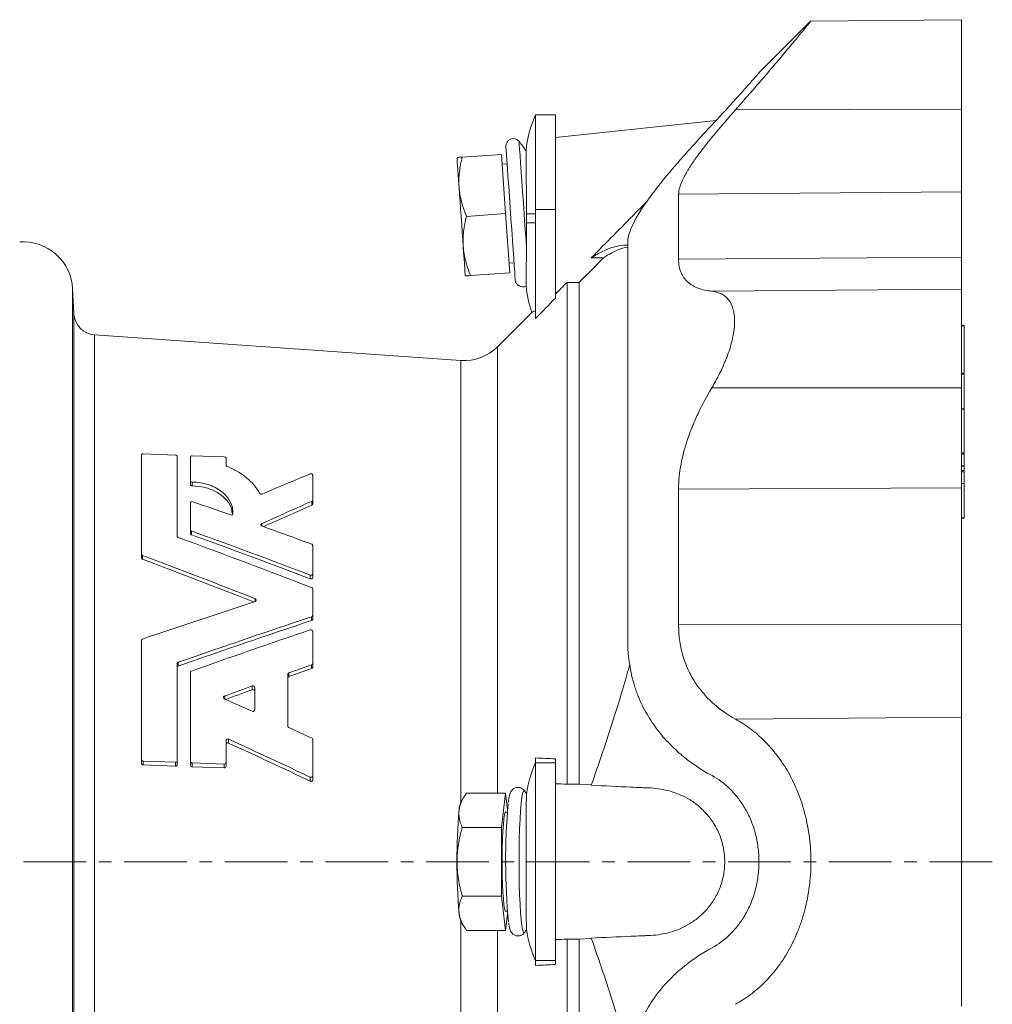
# Model space of a CAD drawing. Header units: millimetres. Extents: x 15 to 811, y -115 to 711.
# Tile 6 of 7: x 188 to 385, y 478 to 677. Entities that reach past the tile are written whole.
import ezdxf

# ---------------------------------------------------------------- set-up
doc = ezdxf.new("R2010")
doc.units = ezdxf.units.MM
doc.linetypes.add('CENTERX2', pattern=[20.32, 12.7, -2.54, 2.54, -2.54])
doc.layers.add('FORMAT', color=7, linetype='Continuous')

msp = doc.modelspace()

# ---------------------------------------------------------------- linework, layer by layer
at = {"color": 7, "linetype": 'Continuous', "lineweight": 15}
for p, q in [((348.05, 676.71), (337.63, 666.29)), ((378.55, 677.04), (348.06, 676.77)), ((296.55, 657.84), (292.55, 657.84)), ((292.55, 638.71), (292.55, 657.84)), ((296.55, 638.71), (296.55, 657.84)), ((285.66, 649.85), (277.75, 649.3)), ((285.66, 649.85), (286.49, 637.88)), ((286.79, 647.93), (285.79, 647.86)), ((292.55, 616.73), (292.55, 638.71)), ((296.55, 620.83), (296.55, 638.71)), ((286.49, 637.88), (278.58, 637.33)), ((286.49, 637.88), (287.33, 625.91)), ((303.78, 628.96), (306.25, 628.96)), ((287.19, 627.91), (288.19, 627.98)), ((287.33, 625.91), (279.42, 625.36)), ((199.35, 617.68), (199.09, 622.71)), ((298.89, 522.68), (298.89, 624)), ((298.89, 624), (301.36, 624)), ((301.36, 522.68), (301.36, 624)), ((291.8, 617.95), (284.86, 611.01)), ((379.06, 615.27), (378.55, 615.27)), ((379.06, 605.66), (379.06, 615.21)), ((277.48, 608.25), (203.53, 613.43)), ((379.06, 598.48), (379.06, 605.46)), ((379.06, 598.47), (378.55, 598.47)), ((379.06, 589.56), (379.06, 598.41)), ((212.99, 569.14), (212.99, 589.14)), ((213.35, 589.37), (219.83, 589.13)), ((220.19, 588.87), (220.19, 572.77)), ((222.85, 583.97), (222.85, 588.77)), ((223.21, 589), (229.69, 588.76)), ((230.05, 588.5), (230.05, 587.08)), ((379.06, 586.97), (379.06, 589.3)), ((378.55, 586.91), (379.06, 586.91)), ((379.06, 586.01), (379.06, 586.9)), ((247.55, 585.08), (247.55, 580.02)), ((379.06, 583.42), (379.06, 585.75)), ((222.85, 583.97), (222.85, 583.18)), ((378.55, 583.37), (379.06, 583.37)), ((379.06, 576.48), (379.06, 583.35)), ((222.85, 574.08), (222.85, 579.48)), ((247.55, 580.02), (247.55, 579.25)), ((378.55, 576.37), (379.06, 576.37)), ((222.85, 574.08), (222.85, 573.32)), ((247.55, 570.89), (247.55, 565.16)), ((212.99, 569.14), (212.99, 568.38)), ((247.55, 565.16), (247.55, 564.4)), ((247.55, 562.08), (247.55, 556.77)), ((247.55, 556.77), (247.55, 556.02)), ((247.55, 553.52), (247.55, 547.1)), ((212.99, 527.75), (212.99, 551.7)), ((220.19, 546.99), (220.19, 527.48)), ((247.55, 547.1), (247.55, 546.34)), ((222.85, 527.39), (222.85, 545.23)), ((242.51, 544.87), (242.51, 534.45)), ((235.85, 542.19), (235.85, 537.71)), ((230.05, 531.46), (230.05, 527.12)), ((247.55, 531.68), (247.55, 524.44)), ((212.99, 527.75), (212.99, 526.96)), ((219.83, 527.12), (213.35, 527.36)), ((220.19, 527.48), (220.19, 526.69)), ((222.85, 527.39), (222.85, 526.59)), ((229.69, 526.76), (223.21, 527)), ((230.05, 527.12), (230.05, 526.32)), ((292.55, 527.02), (292.55, 527.98)), ((292.55, 487.06), (292.55, 527.02)), ((296.55, 527.02), (296.55, 527.8)), ((296.55, 487.06), (296.55, 527.02)), ((213.35, 526.57), (219.83, 526.33)), ((223.21, 526.2), (229.69, 525.96)), ((247.55, 524.44), (247.55, 523.63)), ((286.49, 520.9), (278.58, 520.9)), ((286.49, 520.9), (285.66, 513.97)), ((286.9, 517.54), (286.49, 520.9)), ((290.33, 521.29), (290.31, 521.33)), ((301.36, 522.68), (298.89, 522.68)), ((303.81, 522.57), (301.36, 522.68)), ((278.01, 520.01), (277.41, 518.95)), ((286.86, 517.04), (286.49, 517.04)), ((285.66, 513.97), (277.75, 513.97)), ((285.66, 513.97), (285.66, 500.11)), ((285.66, 500.11), (277.75, 500.11)), ((285.66, 500.11), (286.49, 493.18)), ((286.49, 497.04), (286.86, 497.04)), ((277.41, 495.13), (278.02, 494.07)), ((286.49, 493.18), (286.9, 496.54)), ((286.49, 493.18), (278.58, 493.18)), ((298.89, 491.4), (301.36, 491.4)), ((298.89, 390.08), (298.89, 491.4)), ((301.36, 491.4), (303.81, 491.51)), ((301.36, 390.08), (301.36, 491.4)), ((292.55, 486.1), (292.55, 487.06)), ((296.55, 486.28), (296.55, 487.06))]:
    msp.add_line(p, q, dxfattribs=at)
at = {"color": 8, "linetype": 'Continuous', "lineweight": 0}
for p, q in [((378.55, 658.99), (332.87, 658.81)), ((378.55, 642.31), (321.41, 641.84)), ((296.55, 638.71), (292.55, 638.71)), ((290.72, 637.84), (292.55, 637.84)), ((290.72, 636.04), (292.55, 636.04)), ((378.55, 629.11), (321.41, 628.69)), ((199.09, 622.71), (199.09, 391.37)), ((378.55, 622.66), (328.11, 622.22)), ((199.35, 396.4), (199.35, 617.68)), ((379.06, 615.21), (378.55, 615.21)), ((203.53, 613.43), (203.53, 400.66)), ((284.86, 520.9), (284.86, 611.01)), ((277.48, 519.07), (277.48, 608.25)), ((379.06, 605.66), (378.55, 605.66)), ((379.06, 605.46), (378.55, 605.46)), ((378.55, 602.72), (328.11, 602.69)), ((379.06, 598.41), (378.55, 598.41)), ((379.06, 589.56), (378.55, 589.56)), ((379.06, 589.3), (378.55, 589.3)), ((379.06, 586.97), (378.55, 586.97)), ((379.06, 586.01), (378.55, 586.01)), ((379.06, 585.75), (378.55, 585.75)), ((223.22, 583.69), (223.22, 582.91)), ((378.55, 582.53), (321.41, 582.26)), ((379.06, 583.42), (378.55, 583.42)), ((247.39, 579.8), (247.39, 579.03)), ((237.27, 575.28), (237.27, 574.81)), ((379.06, 576.48), (378.55, 576.48)), ((223.07, 573.81), (223.07, 573.05)), ((213.22, 568.86), (213.22, 568.1)), ((247.06, 564.9), (247.06, 564.14)), ((235.92, 560.14), (235.92, 559.56)), ((247.33, 556.48), (247.33, 555.73)), ((378.55, 555.03), (321.41, 554.86)), ((220.42, 547.3), (220.42, 546.54)), ((247.33, 546.8), (247.33, 546.04)), ((242.74, 545.17), (242.74, 544.41)), ((235.36, 542.53), (235.36, 541.77)), ((229.79, 540.51), (229.79, 539.86)), ((378.55, 536.19), (332.87, 535.83)), ((230.55, 531.78), (230.55, 531)), ((213.35, 527.36), (213.35, 526.57)), ((219.83, 527.12), (219.83, 526.33)), ((223.21, 527), (223.21, 526.2)), ((296.55, 527.02), (292.55, 527.02)), ((229.69, 526.76), (229.69, 525.96)), ((247.06, 524.1), (247.06, 523.3)), ((277.48, 405.83), (277.48, 495.01)), ((284.86, 403.07), (284.86, 493.18)), ((296.55, 487.06), (292.55, 487.06))]:
    msp.add_line(p, q, dxfattribs=at)
at = {"color": 7, "linetype": 'Continuous', "lineweight": 15, "flags": 128}
for points in [[(328.98, 656.69), (313.75, 655.09), (296.55, 653.28)], [(286.55, 651.42), (286.56, 651.24), (286.6, 650.69), (286.66, 649.8), (286.75, 648.58), (286.85, 647.07), (286.97, 645.32), (287.11, 643.36), (287.26, 641.26), (287.41, 639.07), (287.57, 636.84), (287.72, 634.65), (287.87, 632.54), (288, 630.59), (288.13, 628.83), (288.23, 627.33), (288.32, 626.11), (288.38, 625.22), (288.42, 624.67), (288.43, 624.49)], [(276.68, 649.23), (276.68, 649.12), (276.71, 648.82), (276.74, 648.32), (276.79, 647.62), (276.85, 646.75), (276.92, 645.72), (277, 644.54), (277.1, 643.24)], [(277.1, 643.24), (277.19, 641.84), (277.3, 640.35), (277.4, 638.82), (277.51, 637.26), (277.62, 635.69), (277.73, 634.16), (277.83, 632.67), (277.93, 631.27)], [(277.93, 631.27), (278.02, 629.97), (278.11, 628.79), (278.18, 627.76), (278.24, 626.89), (278.29, 626.2), (278.32, 625.69), (278.34, 625.39), (278.35, 625.29)], [(286.49, 517.04), (286.39, 516.94), (286.26, 516.49), (286.14, 515.7), (286.04, 514.6), (285.94, 513.22), (285.87, 511.62), (285.82, 509.86), (285.8, 507.99), (285.8, 506.09), (285.82, 504.22), (285.87, 502.46), (285.94, 500.86), (286.04, 499.48), (286.14, 498.38), (286.26, 497.59), (286.39, 497.14), (286.49, 497.04)]]:
    msp.add_lwpolyline(points, dxfattribs=at)
at = {"color": 8, "linetype": 'Continuous', "lineweight": 0, "flags": 128}
for points in [[(289.21, 652.47), (289.22, 652.29), (289.26, 651.74), (289.32, 650.86), (289.41, 649.64), (289.51, 648.14), (289.64, 646.38), (289.77, 644.41), (289.92, 642.28), (290.08, 640.05), (290.24, 637.77), (290.4, 635.49), (290.55, 633.29), (290.7, 631.21)], [(290.31, 521.33), (290.24, 521.4), (290.08, 521.27), (289.92, 520.79), (289.77, 519.95), (289.64, 518.79), (289.51, 517.33), (289.41, 515.6), (289.32, 513.66), (289.26, 511.55), (289.22, 509.32), (289.21, 507.04), (289.22, 504.76), (289.26, 502.53), (289.32, 500.42), (289.41, 498.48), (289.51, 496.75), (289.64, 495.29), (289.77, 494.13), (289.92, 493.29), (290.08, 492.81), (290.24, 492.69), (290.31, 492.75)]]:
    msp.add_lwpolyline(points, dxfattribs=at)
at = {"color": 7, "linetype": 'Continuous', "lineweight": 15}
for centre, radius, start, end in [((311.8, 648.84), 21.25, 154.9424, 175.4389), ((288.04, 651.53), 1.5, 39.0063, 184), ((269.76, 636.71), 25.03, 33.5147, 39.0063), ((189.1, 622.18), 10, 3, 94), ((289.93, 624.59), 1.5, 184, 298.3513), ((311.8, 625.04), 21.25, 184.6713, 199.5332), ((203.84, 617.91), 4.5, 183, 266), ((278.14, 617.73), 9.5, 266, 315), ((311.8, 518.04), 21.25, 154.9424, 172.8656), ((269.76, 507.04), 25.03, 33.0786, 34.806), ((281.6, 517.29), 4.5, 158.2884, 178.1299), ((377.93, 508.17), 101.26, 174.75, 180.6375), ((414.55, 507.15), 128.06, 174.802, 185.523), ((377.93, 505.91), 101.26, 179.3625, 185.25), ((281.6, 496.8), 4.5, 181.8701, 201.7116), ((269.76, 507.04), 25.03, 325.194, 326.9183), ((311.8, 496.04), 21.25, 187.1344, 205.0576)]:
    msp.add_arc(centre, radius, start, end, dxfattribs=at)
for centre, major_axis, ratio, start_param, end_param in [((176.42, 496.6), (170.61, 101.81), 0.238192, 1.007649, 1.068099), ((238.31, 522.46), (254.02, -94.6), 0.180078, 1.666734, 1.696569), ((188.92, 496.69), (169.25, 101), 0.238192, 1.080588, 1.142883), ((189.19, 496.83), (166.89, 99.58), 0.238192, 1.077083, 1.138138), ((238.31, 522.46), (254.02, -94.6), 0.180078, 1.602325, 1.641623), ((218.95, 522.66), (257.28, -95.82), 0.180078, 1.52853, 1.621754), ((219.58, 522.43), (253.56, -94.43), 0.180078, 1.529414, 1.624001), ((211.8, 522.73), (258.49, -96.26), 0.180078, 1.500173, 1.604493), ((192.43, 522.93), (261.75, -97.48), 0.180078, 1.471233, 1.558454), ((193.06, 522.7), (258.02, -96.09), 0.180078, 1.472238, 1.559753), ((192.43, 491.15), (261.75, 97.48), 0.180078, 1.337308, 1.424529), ((211.8, 491.35), (258.49, 96.26), 0.180078, 1.366248, 1.470569), ((212.43, 491.58), (254.76, 94.87), 0.180078, 1.366716, 1.472554), ((218.95, 491.42), (257.28, 95.82), 0.180078, 1.394605, 1.487829), ((238.31, 491.62), (254.02, 94.6), 0.180078, 1.468401, 1.486458), ((238.94, 491.85), (250.29, 93.21), 0.180078, 1.470389, 1.488714), ((238.31, 491.62), (254.02, 94.6), 0.180078, 1.515446, 1.537327), ((238.94, 491.85), (250.29, 93.21), 0.180078, 1.518134, 1.540342), ((130.63, 523.56), (272.16, -101.36), 0.180078, 1.243694, 1.265707), ((130.63, 523.56), (272.16, -101.36), 0.180078, 1.195648, 1.214208), ((111.26, 523.76), (275.42, -102.57), 0.180078, 1.123442, 1.190896), ((111.89, 523.53), (271.69, -101.18), 0.180078, 1.118342, 1.186885)]:
    msp.add_ellipse(centre, major_axis=major_axis, ratio=ratio, start_param=start_param, end_param=end_param, dxfattribs=at)
for points, knots in [([(332.87, 658.81), (333.69, 659.74), (335.34, 661.61), (337.7, 664.32), (339.95, 666.94), (342.18, 669.57), (344.29, 672.1), (346.11, 674.31), (347.41, 675.9), (348.07, 676.71), (348.06, 676.7), (348.06, 676.7)], [0, 0, 0, 0, 0.101138, 0.202256, 0.307235, 0.412179, 0.539193, 0.669478, 0.79667, 0.928713, 1, 1, 1, 1]), ([(378.55, 677.04), (378.55, 677.04), (378.55, 676.91), (378.55, 676.39), (378.55, 676.01), (378.55, 675.02), (378.55, 674.41), (378.55, 673), (378.55, 672.21), (378.55, 670.48), (378.55, 669.54), (378.55, 667.57), (378.55, 666.54), (378.55, 664.43), (378.55, 663.35), (378.55, 661.17), (378.55, 660.08), (378.55, 658.99)], [0, 0, 0, 0, 0.125, 0.125, 0.25, 0.25, 0.375, 0.375, 0.5, 0.5, 0.625, 0.625, 0.75, 0.75, 0.875, 0.875, 1, 1, 1, 1]), ([(337.63, 666.29), (337.63, 666.29), (337.57, 666.21), (337.37, 665.99), (337.3, 665.9), (337.1, 665.69), (336.99, 665.56), (336.62, 665.13), (336.32, 664.79), (335.79, 664.2), (335.6, 663.98), (335.2, 663.54), (334.99, 663.3), (334.34, 662.57), (333.87, 662.04), (333.11, 661.2), (332.85, 660.91), (332.31, 660.32), (332.04, 660.01), (330.65, 658.48), (329.45, 657.18), (328.17, 655.82)], [0, 0, 0, 0, 0.125, 0.125, 0.1875, 0.1875, 0.25, 0.25, 0.375, 0.375, 0.4375, 0.4375, 0.5, 0.5, 0.625, 0.625, 0.6875, 0.6875, 0.75, 0.75, 1, 1, 1, 1]), ([(321.41, 641.84), (321.41, 642.66), (321.74, 643.7), (322.51, 645.25), (322.68, 645.57), (323.05, 646.23), (323.25, 646.57), (323.9, 647.61), (324.38, 648.33), (325.17, 649.46), (325.45, 649.84), (326.03, 650.61), (326.33, 651), (327.25, 652.19), (327.89, 652.99), (329.9, 655.43), (331.34, 657.1), (332.87, 658.81)], [0, 0, 0, 0, 0.25, 0.25, 0.3125, 0.3125, 0.375, 0.375, 0.5, 0.5, 0.5625, 0.5625, 0.625, 0.625, 0.75, 0.75, 1, 1, 1, 1]), ([(378.55, 642.31), (378.55, 643.01), (378.55, 643.91), (378.55, 646.09), (378.55, 647.38), (378.55, 650.26), (378.55, 651.86), (378.55, 655.29), (378.55, 657.12), (378.55, 658.99)], [0, 0, 0, 0, 0.25, 0.25, 0.5, 0.5, 0.75, 0.75, 1, 1, 1, 1]), ([(328.17, 655.82), (325.95, 653.44), (323.84, 651.12), (321.36, 648.29), (320.87, 647.73), (319.92, 646.62), (319.45, 646.06), (318.09, 644.42), (317.23, 643.35), (315.66, 641.28), (314.93, 640.28), (313.96, 638.84), (313.66, 638.36), (313.23, 637.67), (313.1, 637.44), (312.84, 636.99), (312.72, 636.77), (311.67, 634.82), (311.17, 633.35), (311.17, 632.18)], [0, 0, 0, 0, 0.25, 0.25, 0.3125, 0.3125, 0.375, 0.375, 0.5, 0.5, 0.625, 0.625, 0.6875, 0.6875, 0.71875, 0.71875, 0.75, 0.75, 1, 1, 1, 1]), ([(290.62, 650.53), (290.62, 650.54), (290.62, 650.6), (290.62, 650.36), (290.63, 649.78), (290.63, 648.79), (290.64, 647.47), (290.65, 645.86), (290.67, 643.98), (290.69, 641.36), (290.71, 639.21), (290.72, 637.84)], [0, 0, 0, 0, 0.0083646, 0.1225939, 0.2336842, 0.3480008, 0.4590044, 0.5732384, 0.6840472, 0.7980803, 1, 1, 1, 1]), ([(277.75, 649.3), (277.42, 649.28), (277.15, 649.26), (276.78, 649.23), (276.68, 649.23), (276.68, 649.23)], [0, 0, 0, 0, 0.5, 0.5, 1, 1, 1, 1]), ([(277.1, 643.24), (277.06, 643.75), (277.05, 644.26), (277.08, 645.28), (277.11, 645.78), (277.29, 647.3), (277.49, 648.3), (277.75, 649.3)], [0, 0, 0, 0, 0.25, 0.25, 0.5, 0.5, 1, 1, 1, 1]), ([(278.58, 637.33), (278.19, 638.29), (277.85, 639.25), (277.34, 641.22), (277.17, 642.22), (277.1, 643.24)], [0, 0, 0, 0, 0.5, 0.5, 1, 1, 1, 1]), ([(378.55, 642.31), (378.55, 640.61), (378.55, 638.65), (378.55, 634.24), (378.55, 631.79), (378.55, 629.11)], [0, 0, 0, 0, 0.5, 0.5, 1, 1, 1, 1]), ([(303.78, 628.96), (306.75, 631.98), (310.48, 635.75), (314.22, 639.53), (314.97, 640.29)], [0, 0, 0, 0, 0.798711, 1, 1, 1, 1]), ([(321.41, 641.84), (321.41, 640.14), (321.41, 638.19), (321.41, 633.8), (321.41, 631.35), (321.41, 628.69)], [0, 0, 0, 0, 0.5, 0.5, 1, 1, 1, 1]), ([(277.93, 631.27), (277.9, 631.78), (277.89, 632.29), (277.91, 633.31), (277.95, 633.81), (278.13, 635.33), (278.33, 636.33), (278.58, 637.33)], [0, 0, 0, 0, 0.25, 0.25, 0.5, 0.5, 1, 1, 1, 1]), ([(290.7, 631.21), (290.7, 631.98), (290.7, 632.77), (290.71, 633.98), (290.71, 634.38), (290.72, 635.21), (290.72, 635.62), (290.72, 636.04)], [0, 0, 0, 0, 0.5, 0.5, 0.75, 0.75, 1, 1, 1, 1]), ([(311.17, 551.44), (311.17, 555.92), (311.17, 560.37), (311.17, 569.13), (311.17, 573.43), (311.17, 581.8), (311.17, 585.86), (311.17, 593.66), (311.17, 597.39), (311.17, 604.47), (311.17, 607.8), (311.17, 614.01), (311.17, 616.89), (311.17, 622.14), (311.17, 624.51), (311.17, 628.74), (311.17, 630.59), (311.17, 632.18)], [0, 0, 0, 0, 0.125, 0.125, 0.25, 0.25, 0.375, 0.375, 0.5, 0.5, 0.625, 0.625, 0.75, 0.75, 0.875, 0.875, 1, 1, 1, 1]), ([(279.42, 625.36), (279.03, 626.32), (278.69, 627.28), (278.18, 629.25), (278, 630.25), (277.93, 631.27)], [0, 0, 0, 0, 0.5, 0.5, 1, 1, 1, 1]), ([(290.63, 623.31), (290.63, 623.3), (290.63, 623.25), (290.63, 623.58), (290.64, 624.29), (290.65, 625.41), (290.66, 626.91), (290.68, 628.8), (290.69, 630.37), (290.7, 631.21)], [0, 0, 0, 0, 0.051446, 0.205547, 0.356606, 0.512184, 0.664175, 0.821251, 1, 1, 1, 1]), ([(311.04, 631.49), (310.81, 631.5), (309.93, 631.56), (308.28, 631.17), (306.1, 630.37), (304.55, 629.43), (303.78, 628.96)], [0, 0, 0, 0, 0.105503, 0.400142, 0.700068, 1, 1, 1, 1]), ([(306.25, 628.96), (307.37, 629.64), (309.08, 630.69), (310.63, 631.01), (311.17, 631.12)], [0, 0, 0, 0, 0.652947, 1, 1, 1, 1]), ([(328.11, 622.22), (327.13, 622.32), (326.23, 622.51), (325.01, 622.96), (324.63, 623.14), (324.1, 623.45), (323.92, 623.56), (323.6, 623.8), (323.44, 623.92), (322.69, 624.59), (322.22, 625.23), (321.74, 626.39), (321.62, 626.8), (321.46, 627.7), (321.41, 628.18), (321.41, 628.69)], [0, 0, 0, 0, 0.25, 0.25, 0.375, 0.375, 0.4375, 0.4375, 0.5, 0.5, 0.75, 0.75, 0.875, 0.875, 1, 1, 1, 1]), ([(378.55, 622.66), (378.55, 622.78), (378.55, 623), (378.55, 623.66), (378.55, 624.1), (378.55, 625.19), (378.55, 625.84), (378.55, 627.34), (378.55, 628.19), (378.55, 629.11)], [0, 0, 0, 0, 0.25, 0.25, 0.5, 0.5, 0.75, 0.75, 1, 1, 1, 1]), ([(279.42, 625.36), (279.1, 625.34), (278.82, 625.32), (278.45, 625.29), (278.35, 625.29), (278.35, 625.29)], [0, 0, 0, 0, 0.5, 0.5, 1, 1, 1, 1]), ([(328.11, 602.69), (328.79, 603.84), (329.41, 605.01), (330.25, 606.76), (330.51, 607.35), (330.88, 608.23), (331, 608.53), (331.23, 609.12), (331.34, 609.41), (331.84, 610.86), (332.16, 611.99), (332.43, 613.35), (332.48, 613.62), (332.56, 614.15), (332.6, 614.41), (332.68, 615.18), (332.71, 615.68), (332.71, 616.61), (332.69, 617.06), (332.58, 617.9), (332.5, 618.31), (332.17, 619.42), (331.86, 620.04), (331.34, 620.67), (331.24, 620.79), (331.01, 621.01), (330.89, 621.12), (330.53, 621.41), (330.26, 621.57), (329.42, 621.99), (328.79, 622.15), (328.11, 622.22)], [0, 0, 0, 0, 0.125, 0.125, 0.1875, 0.1875, 0.21875, 0.21875, 0.25, 0.25, 0.375, 0.375, 0.40625, 0.40625, 0.4375, 0.4375, 0.5, 0.5, 0.5625, 0.5625, 0.625, 0.625, 0.75, 0.75, 0.78125, 0.78125, 0.8125, 0.8125, 0.875, 0.875, 1, 1, 1, 1]), ([(378.55, 622.66), (378.55, 622.59), (378.55, 622.41), (378.55, 621.83), (378.55, 621.43), (378.55, 620.39), (378.55, 619.75), (378.55, 618.26), (378.55, 617.4), (378.55, 615.5), (378.55, 614.46), (378.55, 612.26), (378.55, 611.1), (378.55, 608.73), (378.55, 607.51), (378.55, 605.1), (378.55, 603.89), (378.55, 602.72)], [0, 0, 0, 0, 0.125, 0.125, 0.25, 0.25, 0.375, 0.375, 0.5, 0.5, 0.625, 0.625, 0.75, 0.75, 0.875, 0.875, 1, 1, 1, 1]), ([(292.55, 618.32), (292.36, 618.22), (291.97, 618.02), (291.77, 617.93), (291.8, 617.94), (291.81, 617.95)], [0, 0, 0, 0, 0.424643, 0.849465, 1, 1, 1, 1]), ([(379.06, 615.26), (379.06, 615.27), (379.06, 615.27), (379.06, 615.25), (379.06, 615.23), (379.06, 615.21)], [0, 0, 0, 0, 0.125129, 0.579632, 1, 1, 1, 1]), ([(379.06, 605.66), (379.06, 605.64), (379.06, 605.6), (379.06, 605.53), (379.06, 605.49), (379.06, 605.46)], [0, 0, 0, 0, 0.5, 0.5, 1, 1, 1, 1]), ([(328.11, 602.69), (327.13, 601.04), (326.23, 599.37), (325.01, 596.83), (324.63, 595.97), (324.1, 594.68), (323.92, 594.25), (323.6, 593.38), (323.44, 592.94), (322.69, 590.76), (322.22, 589.03), (321.74, 586.47), (321.62, 585.61), (321.46, 583.92), (321.41, 583.08), (321.41, 582.26)], [0, 0, 0, 0, 0.25, 0.25, 0.375, 0.375, 0.4375, 0.4375, 0.5, 0.5, 0.75, 0.75, 0.875, 0.875, 1, 1, 1, 1]), ([(378.55, 602.72), (378.55, 600.96), (378.55, 599.19), (378.55, 595.68), (378.55, 593.94), (378.55, 590.52), (378.55, 588.84), (378.55, 585.6), (378.55, 584.03), (378.55, 582.53)], [0, 0, 0, 0, 0.25, 0.25, 0.5, 0.5, 0.75, 0.75, 1, 1, 1, 1]), ([(379.06, 598.46), (379.06, 598.46), (379.06, 598.46), (379.06, 598.44), (379.06, 598.42), (379.06, 598.41)], [0, 0, 0, 0, 0.342463, 0.678321, 1, 1, 1, 1]), ([(212.99, 589.14), (212.99, 589.2), (213.03, 589.26), (213.16, 589.35), (213.25, 589.37), (213.35, 589.37)], [0, 0, 0, 0, 0.5, 0.5, 1, 1, 1, 1]), ([(219.83, 589.13), (219.93, 589.13), (220.03, 589.09), (220.16, 589), (220.19, 588.93), (220.19, 588.87)], [0, 0, 0, 0, 0.5, 0.5, 1, 1, 1, 1]), ([(222.85, 588.77), (222.85, 588.84), (222.89, 588.9), (223.02, 588.98), (223.11, 589.01), (223.21, 589)], [0, 0, 0, 0, 0.5, 0.5, 1, 1, 1, 1]), ([(229.69, 588.76), (229.79, 588.76), (229.88, 588.73), (230.01, 588.63), (230.05, 588.57), (230.05, 588.5)], [0, 0, 0, 0, 0.5, 0.5, 1, 1, 1, 1]), ([(379.06, 589.56), (379.06, 589.53), (379.06, 589.48), (379.06, 589.38), (379.06, 589.33), (379.06, 589.3)], [0, 0, 0, 0, 0.5, 0.5, 1, 1, 1, 1]), ([(230.05, 587.08), (230.05, 587.04), (230.07, 586.99), (230.13, 586.91), (230.18, 586.88), (230.24, 586.85)], [0, 0, 0, 0, 0.5, 0.5, 1, 1, 1, 1]), ([(230.24, 586.85), (231, 586.55), (231.7, 586.2), (232.69, 585.62), (233.01, 585.42), (233.63, 585), (233.92, 584.77), (234.77, 584.07), (235.27, 583.58), (236.15, 582.54), (236.53, 581.99), (236.85, 581.41)], [0, 0, 0, 0, 0.25, 0.25, 0.375, 0.375, 0.5, 0.5, 0.75, 0.75, 1, 1, 1, 1]), ([(379.06, 586.97), (379.06, 586.95), (379.06, 586.92), (379.06, 586.92), (379.06, 586.92)], [0, 0, 0, 0, 0.540724, 1, 1, 1, 1]), ([(247, 585.32), (247.05, 585.34), (247.12, 585.35), (247.25, 585.35), (247.31, 585.34), (247.43, 585.29), (247.47, 585.25), (247.54, 585.17), (247.55, 585.13), (247.55, 585.08)], [0, 0, 0, 0, 0.25, 0.25, 0.5, 0.5, 0.75, 0.75, 1, 1, 1, 1]), ([(379.06, 586.01), (379.06, 585.98), (379.06, 585.93), (379.06, 585.83), (379.06, 585.78), (379.06, 585.75)], [0, 0, 0, 0, 0.5, 0.5, 1, 1, 1, 1]), ([(223.22, 583.69), (223.13, 583.69), (223.03, 583.73), (222.89, 583.83), (222.85, 583.9), (222.85, 583.97)], [0, 0, 0, 0, 0.5, 0.5, 1, 1, 1, 1]), ([(222.85, 583.18), (222.85, 583.12), (222.89, 583.05), (223.03, 582.94), (223.13, 582.91), (223.22, 582.91)], [0, 0, 0, 0, 0.5, 0.5, 1, 1, 1, 1]), ([(231.43, 577.28), (231.44, 577.48), (231.44, 577.69), (231.41, 578.1), (231.38, 578.3), (231.25, 578.91), (231.1, 579.31), (230.82, 579.88), (230.71, 580.07), (230.46, 580.44), (230.32, 580.62), (229.88, 581.14), (229.55, 581.46), (228.98, 581.91), (228.77, 582.05), (228.35, 582.32), (227.91, 582.57), (227.44, 582.79), (226.96, 583), (226.71, 583.09), (225.94, 583.34), (225.41, 583.47), (224.33, 583.64), (223.78, 583.69), (223.22, 583.69)], [0, 0, 0, 0, 0.0625, 0.0625, 0.125, 0.125, 0.25, 0.25, 0.3125, 0.3125, 0.375, 0.375, 0.5, 0.5, 0.5625, 0.5625, 0.625, 0.6875, 0.6875, 0.75, 0.75, 0.875, 0.875, 1, 1, 1, 1]), ([(223.22, 582.91), (224.08, 582.84), (225.8, 582.71), (228.16, 581.77), (230, 580.37), (231.13, 578.84), (231.24, 577.78), (231.29, 577.38)], [0, 0, 0, 0, 0.2142034, 0.428404, 0.6439073, 0.8658991, 1, 1, 1, 1]), ([(378.55, 555.03), (378.55, 559.82), (378.55, 564.53), (378.55, 573.73), (378.55, 578.2), (378.55, 582.53)], [0, 0, 0, 0, 0.5, 0.5, 1, 1, 1, 1]), ([(379.06, 583.42), (379.06, 583.4), (379.06, 583.37), (379.06, 583.37), (379.06, 583.37)], [0, 0, 0, 0, 0.5407001, 1, 1, 1, 1]), ([(236.85, 581.41), (236.89, 581.33), (236.97, 581.27), (237.17, 581.22), (237.29, 581.23), (237.37, 581.27)], [0, 0, 0, 0, 0.5, 0.5, 1, 1, 1, 1]), ([(321.41, 554.86), (321.41, 559.64), (321.41, 564.33), (321.41, 573.49), (321.41, 577.96), (321.41, 582.26)], [0, 0, 0, 0, 0.5, 0.5, 1, 1, 1, 1]), ([(222.85, 579.48), (222.85, 579.56), (222.91, 579.65), (223.1, 579.74), (223.24, 579.75), (223.35, 579.71)], [0, 0, 0, 0, 0.5, 0.5, 1, 1, 1, 1]), ([(230.94, 577.05), (231.05, 577.02), (231.17, 577.02), (231.37, 577.11), (231.43, 577.19), (231.43, 577.28)], [0, 0, 0, 0, 0.5, 0.5, 1, 1, 1, 1]), ([(237.27, 575.28), (237.22, 575.25), (237.17, 575.22), (237.11, 575.13), (237.1, 575.08), (237.11, 574.98), (237.14, 574.92), (237.21, 574.84), (237.27, 574.8), (237.33, 574.78)], [0, 0, 0, 0, 0.25, 0.25, 0.5, 0.5, 0.75, 0.75, 1, 1, 1, 1]), ([(379.06, 576.48), (379.06, 576.46), (379.06, 576.42), (379.06, 576.38), (379.06, 576.36), (379.06, 576.37), (379.06, 576.37)], [0, 0, 0, 0, 0.2849779, 0.6051727, 0.9421618, 1, 1, 1, 1]), ([(220.19, 572.77), (220.19, 572.71), (220.21, 572.65), (220.29, 572.56), (220.35, 572.52), (220.42, 572.49)], [0, 0, 0, 0, 0.5, 0.5, 1, 1, 1, 1]), ([(223.07, 573.81), (223.01, 573.83), (222.95, 573.87), (222.87, 573.97), (222.85, 574.02), (222.85, 574.08)], [0, 0, 0, 0, 0.5, 0.5, 1, 1, 1, 1]), ([(222.85, 573.32), (222.85, 573.26), (222.87, 573.21), (222.95, 573.11), (223.01, 573.07), (223.07, 573.05)], [0, 0, 0, 0, 0.5, 0.5, 1, 1, 1, 1]), ([(247.33, 571.16), (247.4, 571.14), (247.45, 571.1), (247.53, 571), (247.55, 570.94), (247.55, 570.89)], [0, 0, 0, 0, 0.5, 0.5, 1, 1, 1, 1]), ([(213.22, 568.86), (213.15, 568.88), (213.09, 568.92), (213.01, 569.02), (212.99, 569.08), (212.99, 569.14)], [0, 0, 0, 0, 0.5, 0.5, 1, 1, 1, 1]), ([(212.99, 568.38), (212.99, 568.32), (213.01, 568.27), (213.09, 568.17), (213.15, 568.13), (213.22, 568.1)], [0, 0, 0, 0, 0.5, 0.5, 1, 1, 1, 1]), ([(247.55, 565.16), (247.55, 565.06), (247.49, 564.96), (247.3, 564.86), (247.17, 564.86), (247.06, 564.9)], [0, 0, 0, 0, 0.5, 0.5, 1, 1, 1, 1]), ([(247.06, 564.14), (247.17, 564.1), (247.3, 564.11), (247.49, 564.21), (247.55, 564.31), (247.55, 564.4)], [0, 0, 0, 0, 0.5, 0.5, 1, 1, 1, 1]), ([(247.33, 562.37), (247.4, 562.34), (247.45, 562.3), (247.53, 562.2), (247.55, 562.14), (247.55, 562.08)], [0, 0, 0, 0, 0.5, 0.5, 1, 1, 1, 1]), ([(235.92, 559.56), (235.98, 559.59), (236.04, 559.62), (236.12, 559.72), (236.14, 559.78), (236.14, 559.91), (236.12, 559.97), (236.04, 560.07), (235.98, 560.11), (235.92, 560.14)], [0, 0, 0, 0, 0.25, 0.25, 0.5, 0.5, 0.75, 0.75, 1, 1, 1, 1]), ([(247.55, 556.77), (247.55, 556.71), (247.53, 556.64), (247.45, 556.54), (247.4, 556.5), (247.33, 556.48)], [0, 0, 0, 0, 0.5, 0.5, 1, 1, 1, 1]), ([(247.33, 555.73), (247.4, 555.75), (247.45, 555.79), (247.53, 555.89), (247.55, 555.95), (247.55, 556.02)], [0, 0, 0, 0, 0.5, 0.5, 1, 1, 1, 1]), ([(321.41, 554.86), (321.41, 552.55), (321.74, 550.4), (322.51, 547.9), (322.68, 547.41), (323.05, 546.45), (323.25, 545.99), (323.9, 544.64), (324.38, 543.8), (325.17, 542.61), (325.45, 542.22), (326.03, 541.48), (326.33, 541.12), (327.25, 540.08), (327.89, 539.44), (329.9, 537.66), (331.34, 536.67), (332.87, 535.83)], [0, 0, 0, 0, 0.25, 0.25, 0.3125, 0.3125, 0.375, 0.375, 0.5, 0.5, 0.5625, 0.5625, 0.625, 0.625, 0.75, 0.75, 1, 1, 1, 1]), ([(378.55, 555.03), (378.55, 553.05), (378.55, 551.11), (378.55, 547.39), (378.55, 545.62), (378.55, 542.36), (378.55, 540.87), (378.55, 538.25), (378.55, 537.12), (378.55, 536.19)], [0, 0, 0, 0, 0.25, 0.25, 0.5, 0.5, 0.75, 0.75, 1, 1, 1, 1]), ([(247.06, 553.83), (247.17, 553.87), (247.3, 553.85), (247.49, 553.73), (247.55, 553.62), (247.55, 553.52)], [0, 0, 0, 0, 0.5, 0.5, 1, 1, 1, 1]), ([(212.99, 551.7), (212.99, 551.76), (213.01, 551.83), (213.09, 551.93), (213.15, 551.97), (213.22, 551.99)], [0, 0, 0, 0, 0.5, 0.5, 1, 1, 1, 1]), ([(328.17, 524.41), (325.95, 525.61), (323.84, 527.03), (321.36, 529.14), (320.87, 529.58), (319.92, 530.5), (319.45, 530.97), (318.09, 532.45), (317.23, 533.5), (315.66, 535.74), (314.93, 536.92), (313.96, 538.83), (313.66, 539.49), (313.23, 540.51), (313.1, 540.85), (312.84, 541.55), (312.72, 541.9), (311.67, 545.09), (311.17, 548.14), (311.17, 551.44)], [0, 0, 0, 0, 0.25, 0.25, 0.3125, 0.3125, 0.375, 0.375, 0.5, 0.5, 0.625, 0.625, 0.6875, 0.6875, 0.71875, 0.71875, 0.75, 0.75, 1, 1, 1, 1]), ([(220.42, 547.3), (220.35, 547.27), (220.29, 547.23), (220.21, 547.13), (220.19, 547.06), (220.19, 546.99)], [0, 0, 0, 0, 0.5, 0.5, 1, 1, 1, 1]), ([(247.55, 547.1), (247.55, 547.03), (247.53, 546.97), (247.45, 546.86), (247.4, 546.82), (247.33, 546.8)], [0, 0, 0, 0, 0.5, 0.5, 1, 1, 1, 1]), ([(311.59, 546.93), (311.18, 545.49), (310.12, 541.79), (308.28, 535.84), (306.1, 529.1), (304.55, 524.67), (303.78, 522.46)], [0, 0, 0, 0, 0.17352, 0.445754, 0.722875, 1, 1, 1, 1]), ([(220.19, 546.24), (220.19, 546.3), (220.21, 546.37), (220.29, 546.47), (220.35, 546.52), (220.42, 546.54)], [0, 0, 0, 0, 0.5, 0.5, 1, 1, 1, 1]), ([(222.85, 545.23), (222.85, 545.3), (222.87, 545.36), (222.95, 545.47), (223.01, 545.51), (223.07, 545.54)], [0, 0, 0, 0, 0.5, 0.5, 1, 1, 1, 1]), ([(242.74, 545.17), (242.67, 545.15), (242.61, 545.11), (242.53, 545), (242.51, 544.93), (242.51, 544.87)], [0, 0, 0, 0, 0.5, 0.5, 1, 1, 1, 1]), ([(247.33, 546.04), (247.4, 546.06), (247.45, 546.1), (247.53, 546.21), (247.55, 546.28), (247.55, 546.34)], [0, 0, 0, 0, 0.5, 0.5, 1, 1, 1, 1]), ([(242.51, 544.11), (242.51, 544.17), (242.53, 544.24), (242.61, 544.35), (242.67, 544.39), (242.74, 544.41)], [0, 0, 0, 0, 0.5, 0.5, 1, 1, 1, 1]), ([(235.36, 542.53), (235.47, 542.57), (235.6, 542.55), (235.79, 542.42), (235.85, 542.31), (235.85, 542.19)], [0, 0, 0, 0, 0.5, 0.5, 1, 1, 1, 1]), ([(235.85, 541.43), (235.85, 541.54), (235.79, 541.65), (235.6, 541.79), (235.47, 541.81), (235.36, 541.77)], [0, 0, 0, 0, 0.5, 0.5, 1, 1, 1, 1]), ([(229.79, 539.86), (229.72, 539.89), (229.66, 539.94), (229.59, 540.05), (229.56, 540.12), (229.56, 540.26), (229.58, 540.33), (229.66, 540.44), (229.72, 540.48), (229.79, 540.51)], [0, 0, 0, 0, 0.25, 0.25, 0.5, 0.5, 0.75, 0.75, 1, 1, 1, 1]), ([(235.85, 537.71), (235.85, 537.6), (235.79, 537.49), (235.65, 537.4), (235.59, 537.38), (235.47, 537.37), (235.41, 537.38), (235.36, 537.41)], [0, 0, 0, 0, 0.5, 0.5, 0.75, 0.75, 1, 1, 1, 1]), ([(332.87, 478.25), (333.9, 478.82), (334.91, 479.46), (336.84, 480.9), (337.77, 481.7), (339.56, 483.47), (340.42, 484.43), (341.64, 486.03), (342.04, 486.59), (342.81, 487.75), (343.18, 488.34), (344.23, 490.19), (344.86, 491.5), (345.57, 493.25), (345.71, 493.6), (345.97, 494.32), (346.1, 494.69), (346.47, 495.8), (346.69, 496.55), (347.28, 498.83), (347.59, 500.39), (347.85, 502.41), (347.89, 502.82), (347.97, 503.64), (348.01, 504.06), (348.09, 505.3), (348.11, 506.13), (348.12, 508.61), (348.02, 510.24), (347.72, 512.69), (347.59, 513.5), (347.29, 515.09), (347.12, 515.87), (346.72, 517.41), (346.5, 518.16), (346.02, 519.63), (345.76, 520.35), (344.91, 522.47), (344.28, 523.79), (343.23, 525.65), (342.86, 526.25), (342.1, 527.41), (341.7, 527.97), (340.47, 529.58), (339.61, 530.56), (337.81, 532.34), (336.87, 533.15), (334.92, 534.61), (333.91, 535.26), (332.87, 535.83)], [0, 0, 0, 0, 0.0625, 0.0625, 0.125, 0.125, 0.1875, 0.1875, 0.21875, 0.21875, 0.25, 0.25, 0.3125, 0.3125, 0.328125, 0.328125, 0.34375, 0.34375, 0.375, 0.375, 0.4375, 0.4375, 0.453125, 0.453125, 0.46875, 0.46875, 0.5, 0.5, 0.5625, 0.5625, 0.59375, 0.59375, 0.625, 0.625, 0.65625, 0.65625, 0.6875, 0.6875, 0.75, 0.75, 0.78125, 0.78125, 0.8125, 0.8125, 0.875, 0.875, 0.9375, 0.9375, 1, 1, 1, 1]), ([(378.55, 536.19), (378.55, 535.65), (378.55, 535.03), (378.55, 533.61), (378.55, 532.81), (378.55, 531.03), (378.55, 530.04), (378.55, 527.88), (378.55, 526.7), (378.55, 524.17), (378.55, 522.82), (378.55, 519.96), (378.55, 518.45), (378.55, 515.32), (378.55, 513.7), (378.55, 510.4), (378.55, 508.72), (378.55, 505.36), (378.55, 503.68), (378.55, 500.38), (378.55, 498.76), (378.55, 495.63), (378.55, 494.13), (378.55, 491.26), (378.55, 489.91), (378.55, 487.38), (378.55, 486.2), (378.55, 484.04), (378.55, 483.06), (378.55, 481.27), (378.55, 480.47), (378.55, 479.05), (378.55, 478.43), (378.55, 477.89)], [0, 0, 0, 0, 0.0625, 0.0625, 0.125, 0.125, 0.1875, 0.1875, 0.25, 0.25, 0.3125, 0.3125, 0.375, 0.375, 0.4375, 0.4375, 0.5, 0.5, 0.5625, 0.5625, 0.625, 0.625, 0.6875, 0.6875, 0.75, 0.75, 0.8125, 0.8125, 0.875, 0.875, 0.9375, 0.9375, 1, 1, 1, 1]), ([(242.51, 534.45), (242.51, 534.38), (242.53, 534.3), (242.61, 534.18), (242.67, 534.14), (242.74, 534.11)], [0, 0, 0, 0, 0.5, 0.5, 1, 1, 1, 1]), ([(230.55, 531.78), (230.44, 531.83), (230.31, 531.82), (230.11, 531.69), (230.05, 531.58), (230.05, 531.46)], [0, 0, 0, 0, 0.5, 0.5, 1, 1, 1, 1]), ([(230.05, 530.68), (230.05, 530.79), (230.11, 530.91), (230.26, 531.01), (230.31, 531.03), (230.43, 531.03), (230.49, 531.02), (230.55, 531)], [0, 0, 0, 0, 0.5, 0.5, 0.75, 0.75, 1, 1, 1, 1]), ([(247.33, 532.02), (247.4, 531.99), (247.45, 531.94), (247.53, 531.82), (247.55, 531.75), (247.55, 531.68)], [0, 0, 0, 0, 0.5, 0.5, 1, 1, 1, 1]), ([(213.35, 527.36), (213.26, 527.37), (213.16, 527.41), (213.03, 527.56), (212.99, 527.66), (212.99, 527.75)], [0, 0, 0, 0, 0.5, 0.5, 1, 1, 1, 1]), ([(212.99, 526.96), (212.99, 526.86), (213.03, 526.76), (213.16, 526.62), (213.25, 526.57), (213.35, 526.57)], [0, 0, 0, 0, 0.5, 0.5, 1, 1, 1, 1]), ([(220.19, 527.48), (220.19, 527.39), (220.16, 527.3), (220.03, 527.16), (219.93, 527.12), (219.83, 527.12)], [0, 0, 0, 0, 0.5, 0.5, 1, 1, 1, 1]), ([(223.21, 527), (223.11, 527), (223.02, 527.05), (222.89, 527.19), (222.85, 527.29), (222.85, 527.39)], [0, 0, 0, 0, 0.5, 0.5, 1, 1, 1, 1]), ([(230.05, 527.12), (230.05, 527.03), (230.01, 526.93), (229.88, 526.8), (229.79, 526.76), (229.69, 526.76)], [0, 0, 0, 0, 0.5, 0.5, 1, 1, 1, 1]), ([(219.83, 526.33), (219.93, 526.32), (220.03, 526.36), (220.16, 526.5), (220.19, 526.59), (220.19, 526.69)], [0, 0, 0, 0, 0.5, 0.5, 1, 1, 1, 1]), ([(222.85, 526.59), (222.85, 526.49), (222.89, 526.4), (223.02, 526.25), (223.11, 526.21), (223.21, 526.2)], [0, 0, 0, 0, 0.5, 0.5, 1, 1, 1, 1]), ([(229.69, 525.96), (229.79, 525.96), (229.88, 526), (230.01, 526.13), (230.05, 526.23), (230.05, 526.32)], [0, 0, 0, 0, 0.5, 0.5, 1, 1, 1, 1]), ([(247.55, 524.44), (247.55, 524.32), (247.5, 524.2), (247.35, 524.1), (247.29, 524.08), (247.17, 524.07), (247.11, 524.08), (247.06, 524.1)], [0, 0, 0, 0, 0.5, 0.5, 0.75, 0.75, 1, 1, 1, 1]), ([(247.06, 523.3), (247.11, 523.27), (247.17, 523.26), (247.29, 523.27), (247.35, 523.29), (247.5, 523.39), (247.55, 523.51), (247.55, 523.63)], [0, 0, 0, 0, 0.25, 0.25, 0.5, 0.5, 1, 1, 1, 1]), ([(337.63, 507.04), (337.63, 508.04), (337.57, 509.03), (337.37, 510.48), (337.3, 510.96), (337.1, 511.92), (336.99, 512.39), (336.62, 513.77), (336.32, 514.65), (335.79, 515.91), (335.6, 516.32), (335.2, 517.12), (334.99, 517.5), (334.34, 518.62), (333.87, 519.31), (333.11, 520.28), (332.85, 520.59), (332.31, 521.18), (332.04, 521.47), (330.65, 522.82), (329.45, 523.7), (328.17, 524.41)], [0, 0, 0, 0, 0.125, 0.125, 0.1875, 0.1875, 0.25, 0.25, 0.375, 0.375, 0.4375, 0.4375, 0.5, 0.5, 0.625, 0.625, 0.6875, 0.6875, 0.75, 0.75, 1, 1, 1, 1]), ([(277.1, 517.43), (277.13, 517.73), (277.19, 518.02), (277.36, 518.61), (277.47, 518.9), (277.85, 519.76), (278.19, 520.33), (278.58, 520.9)], [0, 0, 0, 0, 0.25, 0.25, 0.5, 0.5, 1, 1, 1, 1]), ([(290.38, 521.19), (290.36, 521.25), (290.28, 521.39), (289.99, 521.72), (289.44, 522.02), (288.76, 522.07), (288.16, 521.85), (287.77, 521.5), (287.54, 521.16), (287.39, 520.81), (287.27, 520.41), (287.2, 520.03), (287.17, 519.82)], [0, 0, 0, 0, 0.047049, 0.134492, 0.224841, 0.317658, 0.406778, 0.485365, 0.568892, 0.671158, 0.823251, 1, 1, 1, 1]), ([(303.78, 491.62), (306.45, 491.74), (309.13, 491.86), (312.48, 492.01), (313.48, 492.06), (314.49, 492.1), (315.16, 492.13), (315.49, 492.14), (317.17, 492.23), (318.48, 492.45), (320.42, 493.01), (321.07, 493.24), (322.34, 493.79), (322.97, 494.11), (324.19, 494.85), (324.79, 495.27), (325.94, 496.21), (326.5, 496.74), (327.54, 497.9), (328.02, 498.54), (328.69, 499.6), (328.91, 499.97), (329.3, 500.74), (329.49, 501.14), (329.82, 501.96), (329.97, 502.39), (330.24, 503.27), (330.35, 503.73), (330.63, 505.12), (330.72, 506.07), (330.72, 507.28), (330.71, 507.53), (330.69, 508.01), (330.67, 508.25), (330.6, 508.96), (330.53, 509.43), (330.35, 510.36), (330.23, 510.82), (329.97, 511.71), (329.81, 512.13), (329.48, 512.96), (329.29, 513.36), (328.89, 514.13), (328.68, 514.5), (328.02, 515.56), (327.53, 516.19), (326.74, 517.07), (326.47, 517.35), (325.92, 517.87), (325.64, 518.12), (324.78, 518.82), (324.19, 519.23), (322.97, 519.97), (322.34, 520.28), (321.06, 520.84), (320.42, 521.07), (318.47, 521.64), (317.15, 521.85), (315.48, 521.94), (315.14, 521.95), (314.47, 521.98), (313.47, 522.02), (309.79, 522.19), (306.45, 522.34), (303.78, 522.46)], [0, 0, 0, 0, 0.125, 0.125, 0.15625, 0.171875, 0.171875, 0.1875, 0.1875, 0.25, 0.25, 0.28125, 0.28125, 0.3125, 0.3125, 0.34375, 0.34375, 0.375, 0.375, 0.40625, 0.40625, 0.421875, 0.421875, 0.4375, 0.4375, 0.453125, 0.453125, 0.46875, 0.46875, 0.5, 0.5, 0.507812, 0.507812, 0.515625, 0.515625, 0.53125, 0.53125, 0.546875, 0.546875, 0.5625, 0.5625, 0.578125, 0.578125, 0.59375, 0.59375, 0.625, 0.625, 0.640625, 0.640625, 0.65625, 0.65625, 0.6875, 0.6875, 0.71875, 0.71875, 0.75, 0.75, 0.8125, 0.8125, 0.828125, 0.828125, 0.84375, 0.875, 1, 1, 1, 1]), ([(287.17, 519.82), (287.15, 519.72), (287.09, 519.48), (287.05, 519.12), (287.03, 518.9)], [0, 0, 0, 0, 0.395704, 1, 1, 1, 1]), ([(290.72, 493.4), (290.71, 493.46), (290.7, 493.6), (290.69, 493.93), (290.69, 494.05), (290.68, 494.35), (290.68, 494.52), (290.67, 495.07), (290.67, 495.51), (290.66, 496.26), (290.66, 496.53), (290.65, 497.1), (290.65, 497.41), (290.64, 498.34), (290.64, 499.02), (290.63, 500.1), (290.63, 500.48), (290.63, 501.25), (290.63, 501.64), (290.63, 502.82), (290.62, 503.64), (290.62, 504.91), (290.62, 505.34), (290.62, 506.19), (290.62, 506.61), (290.62, 507.89), (290.62, 508.74), (290.62, 510.43), (290.63, 511.25), (290.63, 512.44), (290.63, 512.83), (290.63, 513.59), (290.63, 513.97), (290.64, 515.06), (290.64, 515.73), (290.65, 516.67), (290.65, 516.97), (290.66, 517.54), (290.66, 517.81), (290.67, 518.57), (290.67, 519.01), (290.68, 519.56), (290.68, 519.73), (290.69, 520.03), (290.69, 520.15), (290.7, 520.48), (290.71, 520.62), (290.72, 520.68)], [0, 0, 0, 0, 0.0625, 0.0625, 0.09375, 0.09375, 0.125, 0.125, 0.1875, 0.1875, 0.21875, 0.21875, 0.25, 0.25, 0.3125, 0.3125, 0.34375, 0.34375, 0.375, 0.375, 0.4375, 0.4375, 0.46875, 0.46875, 0.5, 0.5, 0.5625, 0.5625, 0.625, 0.625, 0.65625, 0.65625, 0.6875, 0.6875, 0.75, 0.75, 0.78125, 0.78125, 0.8125, 0.8125, 0.875, 0.875, 0.90625, 0.90625, 0.9375, 0.9375, 1, 1, 1, 1]), ([(277.75, 513.97), (277.49, 514.54), (277.29, 515.11), (277.06, 516.26), (277.02, 516.84), (277.1, 517.43)], [0, 0, 0, 0, 0.5, 0.5, 1, 1, 1, 1]), ([(276.68, 507.04), (276.68, 507.63), (276.7, 508.21), (276.8, 509.39), (276.87, 509.98), (277.15, 511.71), (277.42, 512.85), (277.75, 513.97)], [0, 0, 0, 0, 0.25, 0.25, 0.5, 0.5, 1, 1, 1, 1]), ([(277.75, 500.11), (277.42, 501.24), (277.15, 502.39), (276.78, 504.71), (276.68, 505.87), (276.68, 507.04)], [0, 0, 0, 0, 0.5, 0.5, 1, 1, 1, 1]), ([(337.63, 507.04), (337.63, 506.04), (337.57, 505.05), (337.37, 503.6), (337.3, 503.12), (337.1, 502.17), (336.99, 501.69), (336.62, 500.31), (336.32, 499.43), (335.79, 498.17), (335.6, 497.76), (335.2, 496.97), (334.99, 496.58), (334.34, 495.46), (333.87, 494.77), (333.11, 493.81), (332.85, 493.49), (332.31, 492.9), (332.04, 492.61), (330.65, 491.26), (329.45, 490.38), (328.17, 489.67)], [0, 0, 0, 0, 0.125, 0.125, 0.1875, 0.1875, 0.25, 0.25, 0.375, 0.375, 0.4375, 0.4375, 0.5, 0.5, 0.625, 0.625, 0.6875, 0.6875, 0.75, 0.75, 1, 1, 1, 1]), ([(277.1, 496.65), (277.06, 496.94), (277.05, 497.24), (277.08, 497.82), (277.11, 498.11), (277.29, 498.98), (277.49, 499.55), (277.75, 500.11)], [0, 0, 0, 0, 0.25, 0.25, 0.5, 0.5, 1, 1, 1, 1]), ([(278.58, 493.18), (278.19, 493.75), (277.85, 494.32), (277.34, 495.48), (277.17, 496.06), (277.1, 496.65)], [0, 0, 0, 0, 0.5, 0.5, 1, 1, 1, 1]), ([(287.11, 494.62), (287.12, 494.52), (287.18, 494.06), (287.29, 493.59), (287.46, 493.08), (287.71, 492.64), (288.16, 492.23), (288.79, 492), (289.46, 492.07), (289.97, 492.35), (290.23, 492.62), (290.29, 492.74), (290.31, 492.76)], [0, 0, 0, 0, 0.064649, 0.314663, 0.462955, 0.571286, 0.654162, 0.740528, 0.827628, 0.905982, 0.980265, 1, 1, 1, 1]), ([(311.59, 467.15), (311.18, 468.59), (310.12, 472.29), (308.28, 478.24), (306.1, 484.98), (304.55, 489.41), (303.78, 491.62)], [0, 0, 0, 0, 0.17352, 0.445754, 0.722875, 1, 1, 1, 1]), ([(328.17, 489.67), (325.95, 488.47), (323.84, 487.05), (321.36, 484.94), (320.87, 484.5), (319.92, 483.58), (319.45, 483.11), (318.09, 481.63), (317.23, 480.58), (315.66, 478.34), (314.93, 477.16), (313.96, 475.25), (313.66, 474.59), (313.23, 473.57), (313.1, 473.23), (312.84, 472.53), (312.72, 472.18), (311.67, 468.99), (311.17, 465.94), (311.17, 462.64)], [0, 0, 0, 0, 0.25, 0.25, 0.3125, 0.3125, 0.375, 0.375, 0.5, 0.5, 0.625, 0.625, 0.6875, 0.6875, 0.71875, 0.71875, 0.75, 0.75, 1, 1, 1, 1])]:
    msp.add_open_spline(points, degree=3, knots=knots, dxfattribs=at)
for points in [[(290.72, 636.04), (290.72, 636.64), (290.72, 637.24), (290.72, 637.84)], [(301.36, 624), (302.99, 625.65), (304.62, 627.31), (306.25, 628.96)], [(296.55, 621.63), (297.33, 622.42), (298.11, 623.21), (298.89, 624)], [(292.55, 616.73), (293.89, 618.09), (295.22, 619.46), (296.55, 620.83)], [(247.55, 580.02), (247.55, 579.93), (247.49, 579.85), (247.39, 579.8)], [(247.39, 579.03), (247.49, 579.07), (247.55, 579.16), (247.55, 579.25)], [(296.55, 527.8), (295.22, 527.86), (293.89, 527.92), (292.55, 527.98)], [(298.89, 522.68), (298.11, 522.71), (297.33, 522.75), (296.55, 522.78)], [(296.55, 491.3), (297.33, 491.33), (298.11, 491.37), (298.89, 491.4)], [(292.55, 486.1), (293.89, 486.16), (295.22, 486.22), (296.55, 486.28)]]:
    msp.add_open_spline(points, degree=3, dxfattribs=at)
at = {"layer": 'FORMAT', "linetype": 'CENTERX2', "lineweight": 0}
msp.add_line((384.73, 507.04), (14.86, 507.04), dxfattribs=at)

doc.saveas('drawing.dxf')
